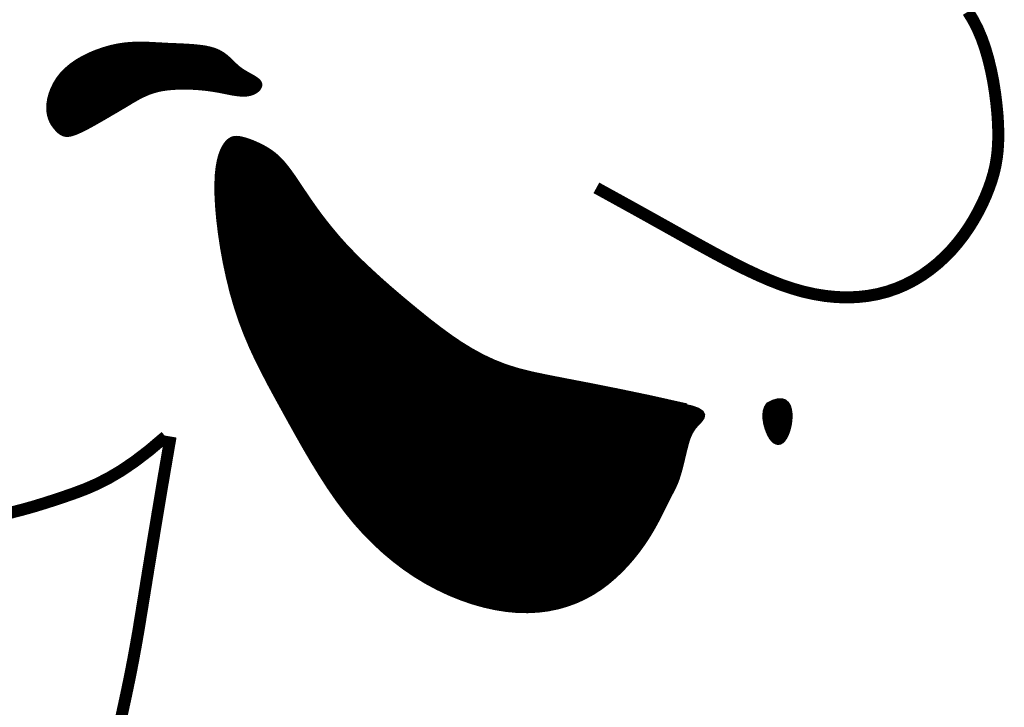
# Model space of a CAD drawing. Header units: inches. Extents: x -21.7 to 11.6, y 10.7 to 21.7.
# Tile 196 of 207: x -14.652 to -14.464, y 12.585 to 12.717. Entities that reach past the tile are written whole.
import ezdxf

# ---------------------------------------------------------------- set-up
doc = ezdxf.new("R2010")
doc.units = ezdxf.units.IN
doc.header["$MEASUREMENT"] = 0
doc.layers.add('FACE', color=160, linetype='Continuous')

msp = doc.modelspace()

# ---------------------------------------------------------------- hatches: boundary and pattern name
at = {"layer": 'FACE', "linetype": 'Continuous'}
h = msp.add_hatch(dxfattribs=at)
h.set_pattern_fill('NET3', scale=0.001151, style=0)
h.set_pattern_definition([(360, (-16.51494716, 9.99217008), (1e-19, 0.000143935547), []), (60, (-16.51494716, 9.99217008), (-0.00012465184, 7.19677734e-05), []), (120, (-16.51494716, 9.99217008), (-0.00012465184, -7.19677734e-05), [])])
h.paths.add_polyline_path([(-14.50915, 12.64323), (-14.50811, 12.64374), (-14.50724, 12.64398), (-14.50654, 12.64398), (-14.50599, 12.64379), (-14.50558, 12.64342), (-14.50528, 12.64293), (-14.50509, 12.64232), (-14.50499, 12.64165), (-14.50496, 12.64094), (-14.50501, 12.64021), (-14.50511, 12.63948), (-14.50527, 12.63877), (-14.50547, 12.6381), (-14.50571, 12.6375), (-14.50598, 12.63698), (-14.50628, 12.63656), (-14.50659, 12.63625), (-14.50691, 12.63607), (-14.50724, 12.63601), (-14.50757, 12.63607), (-14.5079, 12.63624), (-14.50823, 12.63654), (-14.50856, 12.63695), (-14.50887, 12.63749), (-14.50916, 12.63813), (-14.50942, 12.63886), (-14.50963, 12.63965), (-14.50976, 12.64045), (-14.5098, 12.64125), (-14.50972, 12.642), (-14.50951, 12.64267)])
h.paths.add_polyline_path([(-14.64502, 12.69581), (-14.64533, 12.69614), (-14.64564, 12.69652), (-14.64594, 12.69694), (-14.64622, 12.69743), (-14.64645, 12.69798), (-14.64664, 12.69859), (-14.64676, 12.69926), (-14.6468, 12.70002), (-14.64676, 12.70084), (-14.64662, 12.70172), (-14.64637, 12.70264), (-14.64602, 12.70359), (-14.64555, 12.70455), (-14.64497, 12.7055), (-14.64426, 12.70642), (-14.64341, 12.70729), (-14.64244, 12.70811), (-14.64135, 12.70887), (-14.64018, 12.70955), (-14.63893, 12.71017), (-14.63764, 12.7107), (-14.63632, 12.71116), (-14.63501, 12.71154), (-14.63372, 12.71183), (-14.63246, 12.71203), (-14.63125, 12.71215), (-14.63006, 12.71221), (-14.62889, 12.71221), (-14.62772, 12.71218), (-14.62655, 12.71212), (-14.62538, 12.71206), (-14.62418, 12.71199), (-14.62295, 12.71194), (-14.62172, 12.71189), (-14.62049, 12.71183), (-14.61929, 12.71175), (-14.61813, 12.71164), (-14.61704, 12.7115), (-14.61603, 12.71129), (-14.61512, 12.71103), (-14.61433, 12.71069), (-14.61364, 12.71029), (-14.61303, 12.70985), (-14.61247, 12.70937), (-14.61196, 12.70888), (-14.61146, 12.70839), (-14.61096, 12.70792), (-14.61043, 12.70747), (-14.60987, 12.70707), (-14.60928, 12.70671), (-14.60869, 12.70637), (-14.60813, 12.70606), (-14.60761, 12.70576), (-14.60716, 12.70547), (-14.6068, 12.70518), (-14.60655, 12.70489), (-14.60644, 12.70458), (-14.60644, 12.70426), (-14.60656, 12.70395), (-14.60677, 12.70366), (-14.60707, 12.70338), (-14.60744, 12.70314), (-14.60786, 12.70294), (-14.60833, 12.70279), (-14.60883, 12.70269), (-14.60935, 12.70265), (-14.6099, 12.70266), (-14.61047, 12.7027), (-14.61105, 12.70278), (-14.61165, 12.70287), (-14.61225, 12.70299), (-14.61286, 12.70311), (-14.61346, 12.70323), (-14.61408, 12.70335), (-14.61471, 12.70346), (-14.61536, 12.70357), (-14.61605, 12.70367), (-14.61677, 12.70376), (-14.61753, 12.70384), (-14.61835, 12.70391), (-14.61923, 12.70396), (-14.62015, 12.704), (-14.62111, 12.704), (-14.62208, 12.70399), (-14.62305, 12.70393), (-14.62401, 12.70385), (-14.62495, 12.70372), (-14.62584, 12.70354), (-14.62668, 12.70332), (-14.62748, 12.70306), (-14.62822, 12.70276), (-14.62893, 12.70243), (-14.62961, 12.70209), (-14.63026, 12.70172), (-14.63089, 12.70136), (-14.6315, 12.70099), (-14.6321, 12.70063), (-14.6327, 12.70027), (-14.6333, 12.69992), (-14.6339, 12.69956), (-14.63452, 12.6992), (-14.63516, 12.69883), (-14.63582, 12.69844), (-14.63651, 12.69804), (-14.63723, 12.69762), (-14.63798, 12.6972), (-14.63873, 12.69678), (-14.63947, 12.69638), (-14.6402, 12.696), (-14.64089, 12.69567), (-14.64153, 12.69539), (-14.64211, 12.69517), (-14.64262, 12.69502), (-14.64307, 12.69495), (-14.64346, 12.69495), (-14.64381, 12.69501), (-14.64413, 12.69513), (-14.64443, 12.6953), (-14.64473, 12.69553)])
edge = h.paths.add_edge_path()
edge.add_line((-14.52476, 12.643), (-14.53206, 12.64463))
edge.add_line((-14.53206, 12.64463), (-14.53821, 12.64591))
edge.add_line((-14.53821, 12.64591), (-14.54336, 12.64693))
edge.add_line((-14.54336, 12.64693), (-14.54767, 12.64776))
edge.add_line((-14.54767, 12.64776), (-14.55127, 12.64846))
edge.add_line((-14.55127, 12.64846), (-14.55433, 12.6491))
edge.add_line((-14.55433, 12.6491), (-14.55699, 12.64976))
edge.add_line((-14.55699, 12.64976), (-14.55939, 12.65051))
edge.add_line((-14.55939, 12.65051), (-14.56168, 12.65141))
edge.add_line((-14.56168, 12.65141), (-14.56388, 12.65244))
edge.add_line((-14.56388, 12.65244), (-14.56601, 12.65361))
edge.add_line((-14.56601, 12.65361), (-14.56808, 12.65488))
edge.add_line((-14.56808, 12.65488), (-14.57009, 12.65625))
edge.add_line((-14.57009, 12.65625), (-14.57207, 12.6577))
edge.add_line((-14.57207, 12.6577), (-14.57403, 12.65921))
edge.add_line((-14.57403, 12.65921), (-14.57597, 12.66077))
edge.add_line((-14.57597, 12.66077), (-14.57791, 12.66236))
edge.add_line((-14.57791, 12.66236), (-14.57983, 12.66397))
edge.add_line((-14.57983, 12.66397), (-14.58173, 12.6656))
edge.add_line((-14.58173, 12.6656), (-14.58357, 12.66723))
edge.add_line((-14.58357, 12.66723), (-14.58536, 12.66887))
edge.add_line((-14.58536, 12.66887), (-14.58707, 12.67049))
edge.add_line((-14.58707, 12.67049), (-14.58869, 12.67211))
edge.add_line((-14.58869, 12.67211), (-14.59021, 12.67369))
edge.add_line((-14.59021, 12.67369), (-14.5916, 12.67525))
edge.add_line((-14.5916, 12.67525), (-14.59288, 12.67678))
edge.add_line((-14.59288, 12.67678), (-14.59406, 12.67825))
edge.add_line((-14.59406, 12.67825), (-14.59514, 12.67967))
edge.add_line((-14.59514, 12.67967), (-14.59613, 12.68104))
edge.add_line((-14.59613, 12.68104), (-14.59703, 12.68233))
edge.add_line((-14.59703, 12.68233), (-14.59786, 12.68355))
edge.add_line((-14.59786, 12.68355), (-14.59862, 12.68468))
edge.add_line((-14.59862, 12.68468), (-14.59932, 12.68573))
edge.add_line((-14.59932, 12.68573), (-14.59997, 12.68669))
edge.add_line((-14.59997, 12.68669), (-14.60059, 12.68757))
edge.add_line((-14.60059, 12.68757), (-14.60119, 12.68838))
edge.add_line((-14.60119, 12.68838), (-14.60178, 12.68912))
edge.add_line((-14.60178, 12.68912), (-14.60237, 12.6898))
edge.add_line((-14.60237, 12.6898), (-14.60299, 12.69042))
edge.add_line((-14.60299, 12.69042), (-14.60363, 12.69099))
edge.add_line((-14.60363, 12.69099), (-14.60432, 12.69151))
edge.add_line((-14.60432, 12.69151), (-14.60504, 12.69199))
edge.add_line((-14.60504, 12.69199), (-14.60578, 12.69242))
edge.add_line((-14.60578, 12.69242), (-14.60652, 12.6928))
edge.add_line((-14.60652, 12.6928), (-14.60726, 12.69314))
edge.add_line((-14.60726, 12.69314), (-14.60798, 12.69344))
edge.add_line((-14.60798, 12.69344), (-14.60866, 12.69369))
edge.add_line((-14.60866, 12.69369), (-14.60929, 12.69389))
edge.add_line((-14.60929, 12.69389), (-14.60987, 12.69405))
edge.add_line((-14.60987, 12.69405), (-14.6104, 12.69415))
edge.add_line((-14.6104, 12.69415), (-14.61087, 12.69419))
edge.add_line((-14.61087, 12.69419), (-14.61131, 12.69415))
edge.add_line((-14.61131, 12.69415), (-14.61173, 12.69404))
edge.add_line((-14.61173, 12.69404), (-14.61211, 12.69382))
edge.add_line((-14.61211, 12.69382), (-14.61249, 12.69351))
edge.add_line((-14.61249, 12.69351), (-14.61285, 12.69308))
edge.add_line((-14.61285, 12.69308), (-14.61321, 12.69253))
edge.add_line((-14.61321, 12.69253), (-14.61356, 12.69184))
edge.add_line((-14.61356, 12.69184), (-14.61388, 12.69099))
edge.add_line((-14.61388, 12.69099), (-14.61416, 12.68995))
edge.add_line((-14.61416, 12.68995), (-14.61439, 12.68871))
edge.add_line((-14.61439, 12.68871), (-14.61455, 12.68724))
edge.add_line((-14.61455, 12.68724), (-14.61463, 12.68552))
edge.add_line((-14.61463, 12.68552), (-14.61462, 12.68354))
edge.add_line((-14.61462, 12.68354), (-14.61451, 12.68129))
edge.add_line((-14.61451, 12.68129), (-14.61429, 12.67879))
edge.add_line((-14.61429, 12.67879), (-14.61397, 12.67612))
edge.add_line((-14.61397, 12.67612), (-14.61355, 12.67332))
edge.add_line((-14.61355, 12.67332), (-14.61303, 12.67044))
edge.add_line((-14.61303, 12.67044), (-14.61241, 12.66754))
edge.add_line((-14.61241, 12.66754), (-14.6117, 12.66467))
edge.add_line((-14.6117, 12.66467), (-14.61089, 12.66188))
edge.add_line((-14.61089, 12.66188), (-14.61, 12.65922))
edge.add_line((-14.61, 12.65922), (-14.60902, 12.65667))
edge.add_line((-14.60902, 12.65667), (-14.60797, 12.6542))
edge.add_line((-14.60797, 12.6542), (-14.60685, 12.6518))
edge.add_line((-14.60685, 12.6518), (-14.60566, 12.64944))
edge.add_line((-14.60566, 12.64944), (-14.60443, 12.64708))
edge.add_line((-14.60443, 12.64708), (-14.60315, 12.64472))
edge.add_line((-14.60315, 12.64472), (-14.60183, 12.64232))
edge.add_line((-14.60183, 12.64232), (-14.60048, 12.63987))
edge.add_line((-14.60048, 12.63987), (-14.59909, 12.63738))
edge.add_line((-14.59909, 12.63738), (-14.59767, 12.63488))
edge.add_line((-14.59767, 12.63488), (-14.5962, 12.63238))
edge.add_line((-14.5962, 12.63238), (-14.59469, 12.62992))
edge.add_line((-14.59469, 12.62992), (-14.59314, 12.62751))
edge.add_line((-14.59314, 12.62751), (-14.59152, 12.62517))
edge.add_line((-14.59152, 12.62517), (-14.58985, 12.62293))
edge.add_line((-14.58985, 12.62293), (-14.58813, 12.62081))
edge.add_line((-14.58813, 12.62081), (-14.58634, 12.61881))
edge.add_line((-14.58634, 12.61881), (-14.58449, 12.61693))
edge.add_line((-14.58449, 12.61693), (-14.58259, 12.61517))
edge.add_line((-14.58259, 12.61517), (-14.58064, 12.61354))
edge.add_line((-14.58064, 12.61354), (-14.57864, 12.61202))
edge.add_line((-14.57864, 12.61202), (-14.57659, 12.61063))
edge.add_line((-14.57659, 12.61063), (-14.57449, 12.60936))
edge.add_line((-14.57449, 12.60936), (-14.57234, 12.60821))
edge.add_line((-14.57234, 12.60821), (-14.57017, 12.60718))
edge.add_line((-14.57017, 12.60718), (-14.56797, 12.60629))
edge.add_line((-14.56797, 12.60629), (-14.56578, 12.60552))
edge.add_line((-14.56578, 12.60552), (-14.56358, 12.6049))
edge.add_line((-14.56358, 12.6049), (-14.56141, 12.60441))
edge.add_line((-14.56141, 12.60441), (-14.55928, 12.60407))
edge.add_line((-14.55928, 12.60407), (-14.55719, 12.60387))
edge.add_line((-14.55719, 12.60387), (-14.55515, 12.60383))
edge.add_line((-14.55515, 12.60383), (-14.55319, 12.60393))
edge.add_line((-14.55319, 12.60393), (-14.55128, 12.60417))
edge.add_line((-14.55128, 12.60417), (-14.54945, 12.60454))
edge.add_line((-14.54945, 12.60454), (-14.54768, 12.60505))
edge.add_line((-14.54768, 12.60505), (-14.54598, 12.60567))
edge.add_line((-14.54598, 12.60567), (-14.54435, 12.60642))
edge.add_line((-14.54435, 12.60642), (-14.5428, 12.60727))
edge.add_line((-14.5428, 12.60727), (-14.54132, 12.60823))
edge.add_line((-14.54132, 12.60823), (-14.53992, 12.60928))
edge.add_line((-14.53992, 12.60928), (-14.5386, 12.61041))
edge.add_line((-14.5386, 12.61041), (-14.53736, 12.61158))
edge.add_line((-14.53736, 12.61158), (-14.53621, 12.6128))
edge.add_line((-14.53621, 12.6128), (-14.53514, 12.61403))
edge.add_line((-14.53514, 12.61403), (-14.53416, 12.61527))
edge.add_line((-14.53416, 12.61527), (-14.53327, 12.61649))
edge.add_line((-14.53327, 12.61649), (-14.53246, 12.61769))
edge.add_line((-14.53246, 12.61769), (-14.53174, 12.61885))
edge.add_line((-14.53174, 12.61885), (-14.5311, 12.61996))
edge.add_line((-14.5311, 12.61996), (-14.53052, 12.62102))
edge.add_line((-14.53052, 12.62102), (-14.53, 12.62202))
edge.add_line((-14.53, 12.62202), (-14.52954, 12.62295))
edge.add_line((-14.52954, 12.62295), (-14.52912, 12.62381))
edge.add_line((-14.52912, 12.62381), (-14.52874, 12.62458))
edge.add_line((-14.52874, 12.62458), (-14.52839, 12.62527))
edge.add_line((-14.52839, 12.62527), (-14.52807, 12.62588))
edge.add_line((-14.52807, 12.62588), (-14.52778, 12.62644))
edge.add_line((-14.52778, 12.62644), (-14.5275, 12.62697))
edge.add_line((-14.5275, 12.62697), (-14.52724, 12.62749))
edge.add_line((-14.52724, 12.62749), (-14.527, 12.62802))
edge.add_line((-14.527, 12.62802), (-14.52677, 12.62857))
edge.add_line((-14.52677, 12.62857), (-14.52655, 12.62917))
edge.add_line((-14.52655, 12.62917), (-14.52634, 12.62983))
edge.add_line((-14.52634, 12.62983), (-14.52613, 12.63054))
edge.add_line((-14.52613, 12.63054), (-14.52593, 12.63129))
edge.add_line((-14.52593, 12.63129), (-14.52574, 12.63206))
edge.add_line((-14.52574, 12.63206), (-14.52555, 12.63284))
edge.add_line((-14.52555, 12.63284), (-14.52537, 12.63361))
edge.add_line((-14.52537, 12.63361), (-14.52519, 12.63435))
edge.add_line((-14.52519, 12.63435), (-14.52501, 12.63506))
edge.add_line((-14.52501, 12.63506), (-14.52484, 12.63572))
edge.add_line((-14.52484, 12.63572), (-14.52466, 12.63633))
edge.add_line((-14.52466, 12.63633), (-14.52447, 12.63691))
edge.add_line((-14.52447, 12.63691), (-14.52425, 12.63745))
edge.add_line((-14.52425, 12.63745), (-14.524, 12.63796))
edge.add_line((-14.524, 12.63796), (-14.52371, 12.63846))
edge.add_line((-14.52371, 12.63846), (-14.52337, 12.63894))
edge.add_line((-14.52337, 12.63894), (-14.52297, 12.63942))
edge.add_line((-14.52297, 12.63942), (-14.52251, 12.63989))
edge.add_line((-14.52251, 12.63989), (-14.52209, 12.64036))
edge.add_line((-14.52209, 12.64036), (-14.52178, 12.64083))
edge.add_line((-14.52178, 12.64083), (-14.5217, 12.64129))
edge.add_line((-14.5217, 12.64129), (-14.52194, 12.64174))
edge.add_line((-14.52194, 12.64174), (-14.52259, 12.64218))
edge.add_line((-14.52259, 12.64218), (-14.52375, 12.6426))
edge.add_line((-14.52375, 12.6426), (-14.52552, 12.64301))

# ---------------------------------------------------------------- linework, layer by layer
at = {"layer": 'FACE', "color": 7}
for points, const_width in [([(-14.47093, 12.71843), (-14.46997, 12.71687), (-14.4691, 12.71518), (-14.46833, 12.71337), (-14.46764, 12.71143), (-14.46705, 12.70939), (-14.46654, 12.70728), (-14.46611, 12.70514), (-14.46577, 12.703), (-14.4655, 12.70089), (-14.4653, 12.69886), (-14.46518, 12.69694), (-14.46513, 12.69515), (-14.46516, 12.69348), (-14.46525, 12.69191), (-14.46543, 12.6904), (-14.46568, 12.68895), (-14.46601, 12.68753), (-14.46643, 12.68611), (-14.46693, 12.68467), (-14.46752, 12.68319), (-14.4682, 12.68169), (-14.46896, 12.68018), (-14.46981, 12.67866), (-14.47074, 12.67715), (-14.47176, 12.67568), (-14.47287, 12.67424), (-14.47406, 12.67285), (-14.47534, 12.67153), (-14.4767, 12.67028), (-14.47814, 12.66912), (-14.47965, 12.66804), (-14.48124, 12.66707), (-14.4829, 12.66621), (-14.48462, 12.66547), (-14.48641, 12.66486), (-14.48826, 12.66438), (-14.49016, 12.66404), (-14.49211, 12.66383), (-14.49411, 12.66376), (-14.49614, 12.66383), (-14.49821, 12.66404), (-14.5003, 12.66438), (-14.50241, 12.66485), (-14.50454, 12.66546), (-14.50669, 12.66619), (-14.50884, 12.66703), (-14.511, 12.66797), (-14.51317, 12.66898), (-14.51535, 12.67006), (-14.51753, 12.67119), (-14.51972, 12.67236), (-14.52191, 12.67356), (-14.52416, 12.6748), (-14.52652, 12.67612), (-14.52906, 12.67754), (-14.53182, 12.67908), (-14.53486, 12.68077), (-14.53825, 12.68264), (-14.54203, 12.68472)], 0.0023), ([(-14.52476, 12.643), (-14.53206, 12.64463), (-14.53821, 12.64591), (-14.54336, 12.64693), (-14.54767, 12.64776), (-14.55127, 12.64846), (-14.55433, 12.6491), (-14.55699, 12.64976), (-14.55939, 12.65051), (-14.56168, 12.65141), (-14.56388, 12.65244), (-14.56601, 12.65361), (-14.56808, 12.65488), (-14.57009, 12.65625), (-14.57207, 12.6577), (-14.57403, 12.65921), (-14.57597, 12.66077), (-14.57791, 12.66236), (-14.57983, 12.66397), (-14.58173, 12.6656), (-14.58357, 12.66723), (-14.58536, 12.66887), (-14.58707, 12.67049), (-14.58869, 12.67211), (-14.59021, 12.67369), (-14.5916, 12.67525), (-14.59288, 12.67678), (-14.59406, 12.67825), (-14.59514, 12.67967), (-14.59613, 12.68104), (-14.59703, 12.68233), (-14.59786, 12.68355), (-14.59862, 12.68468), (-14.59932, 12.68573), (-14.59997, 12.68669), (-14.60059, 12.68757), (-14.60119, 12.68838), (-14.60178, 12.68912), (-14.60237, 12.6898), (-14.60299, 12.69042), (-14.60363, 12.69099), (-14.60432, 12.69151), (-14.60504, 12.69199), (-14.60578, 12.69242), (-14.60652, 12.6928), (-14.60726, 12.69314), (-14.60798, 12.69344), (-14.60866, 12.69369), (-14.60929, 12.69389), (-14.60987, 12.69405), (-14.6104, 12.69415), (-14.61087, 12.69419), (-14.61131, 12.69415), (-14.61173, 12.69404), (-14.61211, 12.69382), (-14.61249, 12.69351), (-14.61285, 12.69308), (-14.61321, 12.69253), (-14.61356, 12.69184), (-14.61388, 12.69099), (-14.61416, 12.68995), (-14.61439, 12.68871), (-14.61455, 12.68724), (-14.61463, 12.68552), (-14.61462, 12.68354), (-14.61451, 12.68129), (-14.61429, 12.67879), (-14.61397, 12.67612), (-14.61355, 12.67332), (-14.61303, 12.67044), (-14.61241, 12.66754), (-14.6117, 12.66467), (-14.61089, 12.66188), (-14.61, 12.65922), (-14.60902, 12.65667), (-14.60797, 12.6542), (-14.60685, 12.6518), (-14.60566, 12.64944), (-14.60443, 12.64708), (-14.60315, 12.64472), (-14.60183, 12.64232), (-14.60048, 12.63987), (-14.59909, 12.63738), (-14.59767, 12.63488), (-14.5962, 12.63238), (-14.59469, 12.62992), (-14.59314, 12.62751), (-14.59152, 12.62517), (-14.58985, 12.62293), (-14.58813, 12.62081), (-14.58634, 12.61881), (-14.58449, 12.61693), (-14.58259, 12.61517), (-14.58064, 12.61354), (-14.57864, 12.61202), (-14.57659, 12.61063), (-14.57449, 12.60936), (-14.57234, 12.60821), (-14.57017, 12.60718), (-14.56797, 12.60629), (-14.56578, 12.60552), (-14.56358, 12.6049), (-14.56141, 12.60441), (-14.55928, 12.60407), (-14.55719, 12.60387), (-14.55515, 12.60383), (-14.55319, 12.60393), (-14.55128, 12.60417), (-14.54945, 12.60454), (-14.54768, 12.60505), (-14.54598, 12.60567), (-14.54435, 12.60642), (-14.5428, 12.60727), (-14.54132, 12.60823), (-14.53992, 12.60928), (-14.5386, 12.61041), (-14.53736, 12.61158), (-14.53621, 12.6128), (-14.53514, 12.61403), (-14.53416, 12.61527), (-14.53327, 12.61649), (-14.53246, 12.61769), (-14.53174, 12.61885), (-14.5311, 12.61996), (-14.53052, 12.62102), (-14.53, 12.62202), (-14.52954, 12.62295), (-14.52912, 12.62381), (-14.52874, 12.62458), (-14.52839, 12.62527), (-14.52807, 12.62588), (-14.52778, 12.62644), (-14.5275, 12.62697), (-14.52724, 12.62749), (-14.527, 12.62802), (-14.52677, 12.62857), (-14.52655, 12.62917), (-14.52634, 12.62983), (-14.52613, 12.63054), (-14.52593, 12.63129), (-14.52574, 12.63206), (-14.52555, 12.63284), (-14.52537, 12.63361), (-14.52519, 12.63435), (-14.52501, 12.63506), (-14.52484, 12.63572), (-14.52466, 12.63633), (-14.52447, 12.63691), (-14.52425, 12.63745), (-14.524, 12.63796), (-14.52371, 12.63846), (-14.52337, 12.63894), (-14.52297, 12.63942), (-14.52251, 12.63989), (-14.52209, 12.64036), (-14.52178, 12.64083), (-14.5217, 12.64129), (-14.52194, 12.64174), (-14.52259, 12.64218), (-14.52375, 12.6426), (-14.52552, 12.64301)], 0.000969), ([(-14.50915, 12.64323), (-14.50811, 12.64374), (-14.50724, 12.64398), (-14.50654, 12.64398), (-14.50599, 12.64379), (-14.50558, 12.64342), (-14.50528, 12.64293), (-14.50509, 12.64232), (-14.50499, 12.64165), (-14.50496, 12.64094), (-14.50501, 12.64021), (-14.50511, 12.63948), (-14.50527, 12.63877), (-14.50547, 12.6381), (-14.50571, 12.6375), (-14.50598, 12.63698), (-14.50628, 12.63656), (-14.50659, 12.63625), (-14.50691, 12.63607), (-14.50724, 12.63601), (-14.50757, 12.63607), (-14.5079, 12.63624), (-14.50823, 12.63654), (-14.50856, 12.63695), (-14.50887, 12.63749), (-14.50916, 12.63813), (-14.50942, 12.63886), (-14.50963, 12.63965), (-14.50976, 12.64045), (-14.5098, 12.64125), (-14.50972, 12.642), (-14.50951, 12.64267), (-14.50915, 12.64323)], 0.000969), ([(-14.65422, 12.62254), (-14.65195, 12.62312), (-14.6498, 12.62372), (-14.64774, 12.62435), (-14.64574, 12.62499), (-14.64377, 12.62565), (-14.64179, 12.62634), (-14.63977, 12.6271), (-14.63765, 12.62802), (-14.63542, 12.62915), (-14.63302, 12.63056), (-14.63042, 12.63232), (-14.62758, 12.63449), (-14.62446, 12.63714)], 0.0023), ([(-14.62349, 12.63714), (-14.62483, 12.62932), (-14.62597, 12.62253), (-14.62694, 12.61665), (-14.62777, 12.61156), (-14.62848, 12.60716), (-14.6291, 12.60334), (-14.62965, 12.59998), (-14.63018, 12.59696), (-14.63069, 12.59419), (-14.63119, 12.59163), (-14.63168, 12.58923), (-14.63216, 12.58697), (-14.63263, 12.58481), (-14.63309, 12.58271)], 0.0023)]:
    msp.add_lwpolyline(points, dxfattribs=dict(at, const_width=const_width))
at = {"layer": 'FACE', "color": 7, "const_width": 0.000969}
msp.add_lwpolyline([(-14.64502, 12.69581), (-14.64533, 12.69614), (-14.64564, 12.69652), (-14.64594, 12.69694), (-14.64622, 12.69743), (-14.64645, 12.69798), (-14.64664, 12.69859), (-14.64676, 12.69926), (-14.6468, 12.70002), (-14.64676, 12.70084), (-14.64662, 12.70172), (-14.64637, 12.70264), (-14.64602, 12.70359), (-14.64555, 12.70455), (-14.64497, 12.7055), (-14.64426, 12.70642), (-14.64341, 12.70729), (-14.64244, 12.70811), (-14.64135, 12.70887), (-14.64018, 12.70955), (-14.63893, 12.71017), (-14.63764, 12.7107), (-14.63632, 12.71116), (-14.63501, 12.71154), (-14.63372, 12.71183), (-14.63246, 12.71203), (-14.63125, 12.71215), (-14.63006, 12.71221), (-14.62889, 12.71221), (-14.62772, 12.71218), (-14.62655, 12.71212), (-14.62538, 12.71206), (-14.62418, 12.71199), (-14.62295, 12.71194), (-14.62172, 12.71189), (-14.62049, 12.71183), (-14.61929, 12.71175), (-14.61813, 12.71164), (-14.61704, 12.7115), (-14.61603, 12.71129), (-14.61512, 12.71103), (-14.61433, 12.71069), (-14.61364, 12.71029), (-14.61303, 12.70985), (-14.61247, 12.70937), (-14.61196, 12.70888), (-14.61146, 12.70839), (-14.61096, 12.70792), (-14.61043, 12.70747), (-14.60987, 12.70707), (-14.60928, 12.70671), (-14.60869, 12.70637), (-14.60813, 12.70606), (-14.60761, 12.70576), (-14.60716, 12.70547), (-14.6068, 12.70518), (-14.60655, 12.70489), (-14.60644, 12.70458), (-14.60644, 12.70426), (-14.60656, 12.70395), (-14.60677, 12.70366), (-14.60707, 12.70338), (-14.60744, 12.70314), (-14.60786, 12.70294), (-14.60833, 12.70279), (-14.60883, 12.70269), (-14.60935, 12.70265), (-14.6099, 12.70266), (-14.61047, 12.7027), (-14.61105, 12.70278), (-14.61165, 12.70287), (-14.61225, 12.70299), (-14.61286, 12.70311), (-14.61346, 12.70323), (-14.61408, 12.70335), (-14.61471, 12.70346), (-14.61536, 12.70357), (-14.61605, 12.70367), (-14.61677, 12.70376), (-14.61753, 12.70384), (-14.61835, 12.70391), (-14.61923, 12.70396), (-14.62015, 12.704), (-14.62111, 12.704), (-14.62208, 12.70399), (-14.62305, 12.70393), (-14.62401, 12.70385), (-14.62495, 12.70372), (-14.62584, 12.70354), (-14.62668, 12.70332), (-14.62748, 12.70306), (-14.62822, 12.70276), (-14.62893, 12.70243), (-14.62961, 12.70209), (-14.63026, 12.70172), (-14.63089, 12.70136), (-14.6315, 12.70099), (-14.6321, 12.70063), (-14.6327, 12.70027), (-14.6333, 12.69992), (-14.6339, 12.69956), (-14.63452, 12.6992), (-14.63516, 12.69883), (-14.63582, 12.69844), (-14.63651, 12.69804), (-14.63723, 12.69762), (-14.63798, 12.6972), (-14.63873, 12.69678), (-14.63947, 12.69638), (-14.6402, 12.696), (-14.64089, 12.69567), (-14.64153, 12.69539), (-14.64211, 12.69517), (-14.64262, 12.69502), (-14.64307, 12.69495), (-14.64346, 12.69495), (-14.64381, 12.69501), (-14.64413, 12.69513), (-14.64443, 12.6953), (-14.64473, 12.69553)], close=True, dxfattribs=at)

doc.saveas('drawing.dxf')
